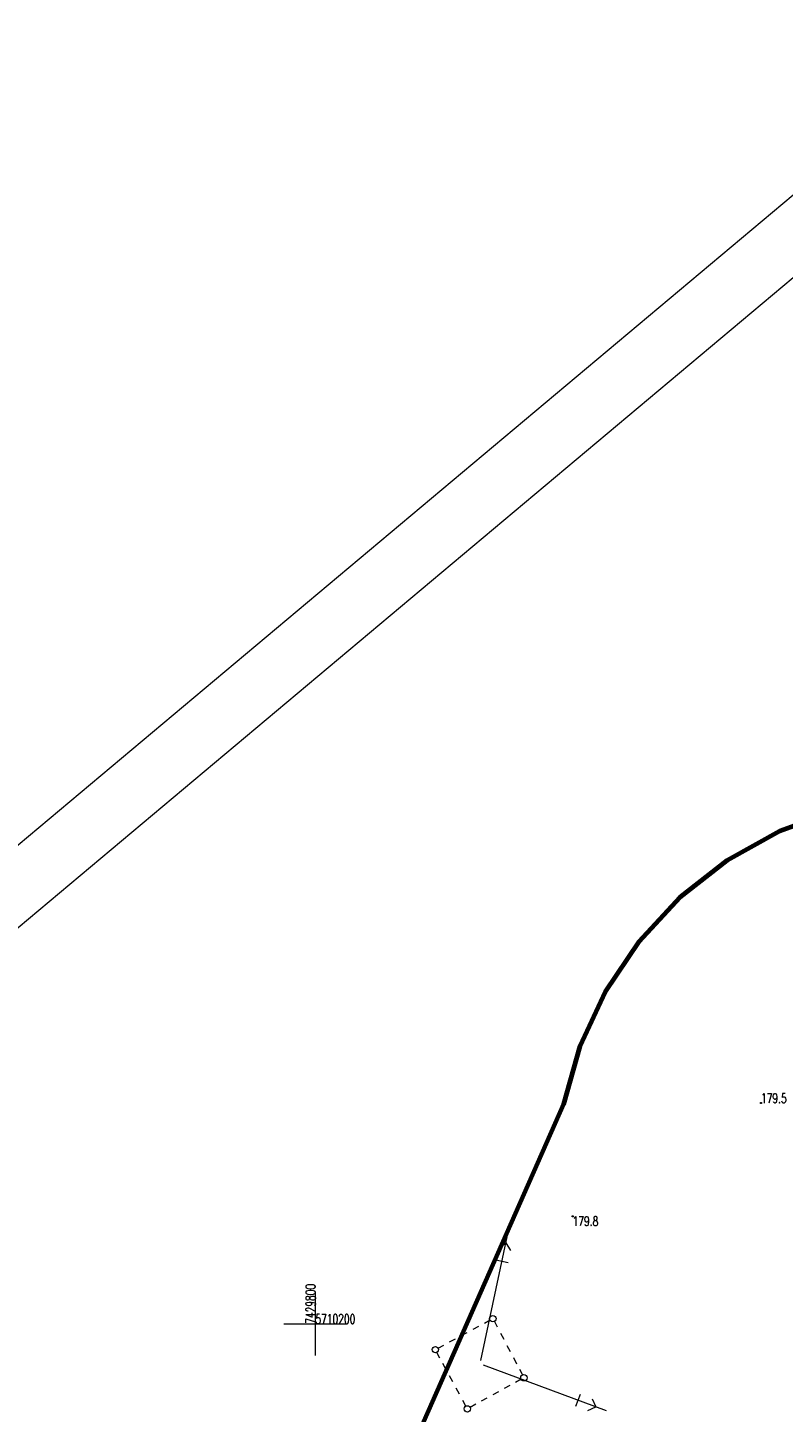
# Model space of a CAD drawing. Header units: metres. Extents: x 7429064 to 7429988, y 5709479 to 5710302.
# Tile 34 of 38: x 7429777 to 7429837, y 5710193 to 5710302. Entities that reach past the tile are written whole.
import ezdxf
from ezdxf.enums import TextEntityAlignment as Align

# ---------------------------------------------------------------- set-up
doc = ezdxf.new("R2010")
doc.units = ezdxf.units.M
doc.header["$MEASUREMENT"] = 0
for name, pattern in [('1', [0]), ('8_SUPE_01', [0]), ('8_SUSM03_02', [0])]:
    doc.linetypes.add(name, pattern=pattern)
doc.layers.get('0').update_dxf_attribs({"color": 250, "linetype": 'CONTINUOUS', "lineweight": 100})
for name, color, linetype, lineweight in [('arkusz', 250, 'CONTINUOUS', 18), ('KRZYZE_L_0', 7, '1', 18), ('KRZYZE_T_0', 7, 'CONTINUOUS', 18), ('RTPW_T_0_a', 7, 'CONTINUOUS', 15), ('SUPE_L_1_a', 1, '8_SUPE_01', 18), ('SUSM_L_5_a', 7, 'CONTINUOUS', 18), ('zakres', 2, 'CONTINUOUS', 70)]:
    doc.layers.add(name, color=color, linetype=linetype, lineweight=lineweight)
doc.styles.get("Standard").update_dxf_attribs({"font": 'Simplex.SHX', "width": 0.75})

# ---------------------------------------------------------------- blocks, each defined once
blk = doc.blocks.new('4_RTPW01')
at = {"linetype": 'Continuous'}
blk.add_circle((0, 0), 0.045, dxfattribs=at)

msp = doc.modelspace()

# ---------------------------------------------------------------- linework, layer by layer
at = {"layer": 'arkusz', "linetype": 'Continuous'}
for p, q in [((7429064.33, 5709640.14), (7429853.36, 5710302.21)), ((7429071.38, 5709639.53), (7429852.74, 5710295.17))]:
    msp.add_line(p, q, dxfattribs=at)
at = {"layer": 'KRZYZE_L_0', "linetype": '1'}
for p, q in [((7429800, 5710197.5), (7429800, 5710202.5)), ((7429797.5, 5710200), (7429802.5, 5710200))]:
    msp.add_line(p, q, dxfattribs=at)
at = {"layer": 'SUPE_L_1_a', "linetype": '8_SUPE_01'}
for p, q in [((7429813.04, 5710197.1), (7429815.21, 5710207.22)), ((7429814.44, 5710206), (7429815.03, 5710206.38)), ((7429815.42, 5710205.79), (7429815.03, 5710206.38)), ((7429815.21, 5710204.81), (7429814.23, 5710205.02)), ((7429813.22, 5710196.77), (7429822.92, 5710193.15)), ((7429820.54, 5710193.5), (7429820.89, 5710194.44)), ((7429821.48, 5710193.15), (7429822.11, 5710193.45)), ((7429821.83, 5710194.09), (7429822.11, 5710193.45))]:
    msp.add_line(p, q, dxfattribs=at)
at = {"layer": 'SUSM_L_5_a', "linetype": '8_SUSM03_02'}
for p, q in [((7429812.43, 5710199.57), (7429812.89, 5710199.82)), ((7429813.33, 5710200.06), (7429813.77, 5710200.3)), ((7429814.11, 5710200.19), (7429814.34, 5710199.75)), ((7429810.58, 5710198.57), (7429811.04, 5710198.82)), ((7429811.51, 5710199.07), (7429811.97, 5710199.32)), ((7429814.59, 5710199.27), (7429814.85, 5710198.78)), ((7429809.82, 5710197.3), (7429809.58, 5710197.74)), ((7429809.68, 5710198.08), (7429810.12, 5710198.32)), ((7429815.1, 5710198.3), (7429815.35, 5710197.82)), ((7429810.32, 5710196.38), (7429810.06, 5710196.86)), ((7429815.61, 5710197.33), (7429815.86, 5710196.85)), ((7429816.09, 5710196.41), (7429816.33, 5710195.97)), ((7429810.84, 5710195.41), (7429810.58, 5710195.89)), ((7429816.22, 5710195.62), (7429815.79, 5710195.38)), ((7429811.36, 5710194.44), (7429811.1, 5710194.92)), ((7429814.43, 5710194.64), (7429813.98, 5710194.39)), ((7429815.33, 5710195.14), (7429814.88, 5710194.89)), ((7429811.86, 5710193.51), (7429811.63, 5710193.95)), ((7429812.64, 5710193.65), (7429812.2, 5710193.41)), ((7429813.53, 5710194.14), (7429813.08, 5710193.89))]:
    msp.add_line(p, q, dxfattribs=at)
for centre in [(7429813.99, 5710200.41), (7429813.99, 5710200.41), (7429809.46, 5710197.96), (7429809.46, 5710197.96), (7429816.44, 5710195.74), (7429816.44, 5710195.74), (7429811.98, 5710193.29), (7429811.98, 5710193.29)]:
    msp.add_circle(centre, 0.25, dxfattribs=at)
at = {"layer": 'zakres', "linetype": 'Continuous', "lineweight": 70, "flags": 128}
for points in [[(7429854.7, 5710241.03), (7429850.11, 5710241.54), (7429845.49, 5710241.33), (7429840.96, 5710240.43), (7429836.62, 5710238.84), (7429832.47, 5710236.53), (7429828.73, 5710233.61), (7429825.5, 5710230.13), (7429822.85, 5710226.19), (7429820.86, 5710221.89), (7429819.56, 5710217.32)], [(7429819.56, 5710217.32), (7429803.35, 5710180.52)]]:
    msp.add_lwpolyline(points, dxfattribs=at)

# ---------------------------------------------------------------- block references
at = {"layer": 'RTPW_T_0_a'}
for p in [(7429835.13, 5710217.41), (7429820.28, 5710208.47)]:
    msp.add_blockref('4_RTPW01', p, dxfattribs=at)

# ---------------------------------------------------------------- texts
at = {"layer": 'KRZYZE_T_0', "width": 0.7}
msp.add_text('7429800', height=0.75, rotation=90, dxfattribs=at).set_placement((7429800, 5710200))
msp.add_text('5710200', height=0.75, dxfattribs=at).set_placement((7429800, 5710200))
at = {"layer": 'RTPW_T_0_a', "width": 0.7}
msp.add_text('179.5', height=0.75, dxfattribs=at).set_placement((7429835.13, 5710217.41))
msp.add_text('179.8', height=0.75, dxfattribs=at).set_placement((7429820.28, 5710208.47), align=Align.TOP_LEFT)

doc.saveas('drawing.dxf')
